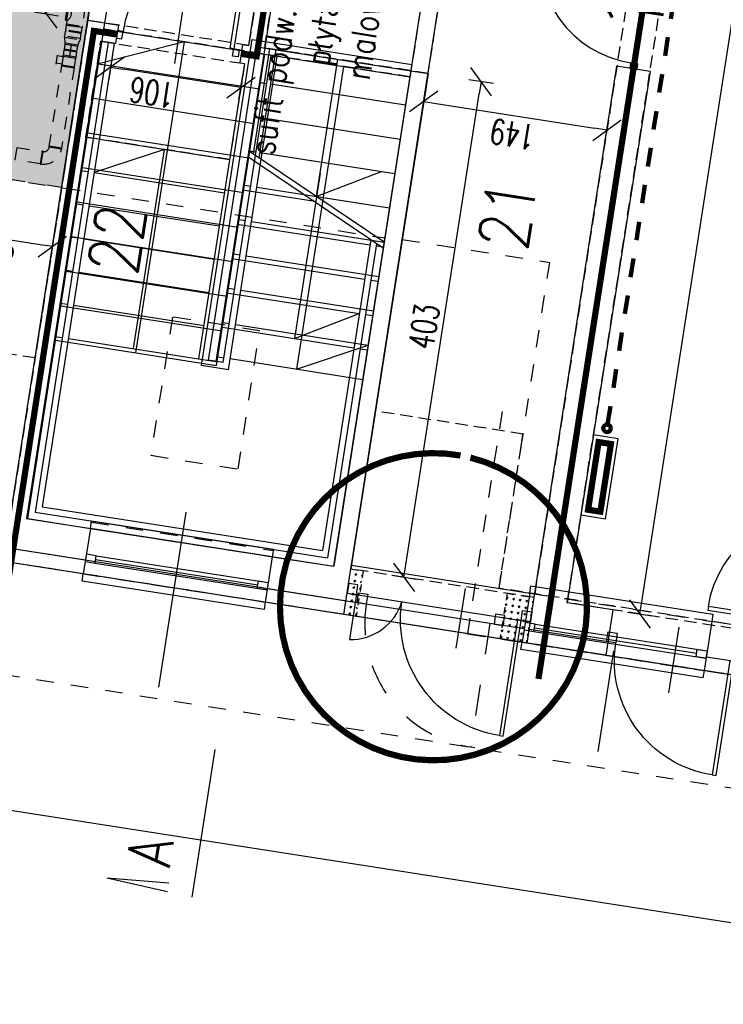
# Model space of a CAD drawing. Extents: x -38969 to 27108, y -24488 to 212598.
# Tile 121 of 256: x -8540 to -7974, y 32998 to 33789. Entities that reach past the tile are written whole.
import ezdxf
from ezdxf import colors
from ezdxf.entities.mleader import LeaderData, LeaderLine
from ezdxf.math import Vec2, Vec3

# ---------------------------------------------------------------- set-up
doc = ezdxf.new("R2010")
doc.units = 0
doc.header["$LTSCALE"] = 100
doc.header["$MEASUREMENT"] = 0
for name, pattern in [('0.5_0.5', [1, 0.5, -0.5]), ('0.7_0.7', [1.4, 0.7, -0.7]), ('ACAD_ISO03W100', [30, 12, -18]), ('CENTER', [0.55, 0.37, -0.06, 0.06, -0.06]), ('DASHDOT2', [0.5, 0.25, -0.125, 0, -0.125]), ('DASHED22', [0.15, 0.1, -0.05]), ('HIDDEN', [0.375, 0.25, -0.125])]:
    doc.linetypes.add(name, pattern=pattern)
doc.layers.get('0').update_dxf_attribs({"linetype": 'CONTINUOUS'})
doc.layers.get('DEFPOINTS').update_dxf_attribs({"linetype": 'CONTINUOUS'})
for name, color, linetype in [('F_0-DIM', 6, 'CONTINUOUS'), ('F_0-MUR', 3, 'CONTINUOUS'), ('F_0-MUR istn', 200, 'CONTINUOUS'), ('F_0-MUW', 1, 'CONTINUOUS'), ('F_0-MUW pochylnia do rozb', 1, 'CONTINUOUS'), ('F_0-NR POM', 3, 'CONTINUOUS'), ('F_0-POMOCNICZA', 2, 'CONTINUOUS'), ('F_0-POW', 123, 'DASHED22'), ('F_0-STOLARKA', 6, 'CONTINUOUS'), ('F_0-znak przekroju', 3, 'CONTINUOUS'), ('F_1-MUR istn', 200, 'CONTINUOUS'), ('F_1-MUW', 1, 'CONTINUOUS'), ('F_1-NR POM', 3, 'CONTINUOUS'), ('F_1-POMOCNICZA', 2, 'CONTINUOUS'), ('F_1-POW', 2, 'DASHED22'), ('F_1-STOLARKA', 6, 'CONTINUOUS'), ('F_1-STOLARKA TXT', 6, 'CONTINUOUS'), ('F_1-sufit podw', 252, 'CONTINUOUS'), ('F_1-sufity TXT', 123, 'CONTINUOUS'), ('F_1-TXT', 123, 'CONTINUOUS'), ('F_1-WEN_WYC1-_OSIE', 2, 'CENTER'), ('F_1-WEN_WYC1-_ZLICZAC', 6, 'CONTINUOUS'), ('F_1-znak przekroju', 3, 'CONTINUOUS'), ('t_1-TXT', 123, 'CONTINUOUS')]:
    doc.layers.add(name, color=color, linetype=linetype)
doc.layers.add('F_0-MUR wyburzany', color=7, linetype='CONTINUOUS', true_color=0x888b74)
doc.layers.add('F_0-zw', color=7, linetype='CONTINUOUS', true_color=0x2424ff)
doc.styles.add('ROMANS', font='ROMANS.shx', dxfattribs={"width": 0.8})
doc.styles.get("Standard").update_dxf_attribs({"font": 'romans.shx', "width": 0.7})
doc.dimstyles.new('DIM100', dxfattribs={"dimscale": 10, "dimtxt": 2, "dimasz": 1, "dimexe": 0, "dimexo": 0, "dimgap": 0.5, "dimtad": 1, "dimdec": 4, "dimrnd": 0.5, "dimdsep": 46, "dimtxsty": 'Standard', "dimblk1": 'TICK1', "dimblk2": 'TICK1', "dimsah": 1, "dimcen": 0, "dimse1": 1, "dimse2": 1, "dimclrd": 6, "dimclre": 6, "dimclrt": 123, "dimadec": 0, "dimazin": 0, "dimtfac": 1, "dimtdec": 4, "dimtmove": 2, "dimatfit": 3, "dimldrblk": 'TICK1', "dimfxl": 1, "dimtolj": 1, "dimarcsym": 0})

# ---------------------------------------------------------------- blocks, each defined once
blk = doc.blocks.new('TICK1')
at = {"color": 0}
for p, q in [((-1, -1), (1, 1)), ((0, -1), (0, 1)), ((0, 0), (-1, 0))]:
    blk.add_line(p, q, dxfattribs=at)
blk = doc.blocks.new('*D1820')
at = {"layer": 'DEFPOINTS', "color": 0}
for p in [(-8496.22, 33937.92), (-8333.55, 33912.57), (-8356.02, 33768.31)]:
    blk.add_point(p, dxfattribs=at)
at = {"layer": 'F_0-DIM', "color": 6, "lineweight": -2, "transparency": 16777216}
blk.add_line((-8517.15, 33803.54), (-8497.76, 33928.03), dxfattribs=at)
at = {"layer": 'F_0-DIM', "color": 6, "lineweight": -2, "transparency": 16777216, "xscale": 10, "yscale": 10, "zscale": 10}
for p, rotation in [((-8496.22, 33937.92), 81.14470898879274), ((-8518.69, 33793.66), 261.1447089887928)]:
    blk.add_blockref('TICK1', p, dxfattribs=dict(at, rotation=rotation))
at = {"layer": 'F_0-DIM', "color": 123, "transparency": 16777216, "insert": (-8522.28, 33868.09), "char_height": 20, "attachment_point": 5, "rotation": 81.14471}
blk.add_mtext('\\A1;146', dxfattribs=at)
blk = doc.blocks.new('*D1821')
at = {"layer": 'DEFPOINTS', "color": 0}
for p in [(-8464.06, 33769.96), (-8467.03, 33750.87), (-8359.32, 33753.64)]:
    blk.add_point(p, dxfattribs=at)
at = {"layer": 'F_0-DIM', "color": 6, "lineweight": -2, "transparency": 16777216}
blk.add_line((-8372.18, 33736.09), (-8457.15, 33749.33), dxfattribs=at)
at = {"layer": 'F_0-DIM', "color": 6, "lineweight": -2, "transparency": 16777216, "xscale": 10, "yscale": 10, "zscale": 10}
for p, rotation in [((-8467.03, 33750.87), 171.1447089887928), ((-8362.3, 33734.55), 351.1447089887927)]:
    blk.add_blockref('TICK1', p, dxfattribs=dict(at, rotation=rotation))
at = {"layer": 'F_0-DIM', "color": 123, "transparency": 16777216, "insert": (-8433.77, 33730.51), "char_height": 20, "attachment_point": 5, "rotation": 171.14471}
blk.add_mtext('\\A1;106', dxfattribs=at)
blk = doc.blocks.new('*D1822')
at = {"layer": 'DEFPOINTS', "color": 0}
for p in [(-8211.76, 33745.84), (-8064.54, 33722.9), (-8068.06, 33700.29)]:
    blk.add_point(p, dxfattribs=at)
at = {"layer": 'F_0-DIM', "color": 6, "lineweight": -2, "transparency": 16777216}
blk.add_line((-8205.41, 33721.68), (-8077.94, 33701.83), dxfattribs=at)
at = {"layer": 'F_0-DIM', "color": 6, "lineweight": -2, "transparency": 16777216, "xscale": 10, "yscale": 10, "zscale": 10}
for p, rotation in [((-8215.29, 33723.22), 171.1447089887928), ((-8068.06, 33700.29), 351.1447089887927)]:
    blk.add_blockref('TICK1', p, dxfattribs=dict(at, rotation=rotation))
at = {"layer": 'F_0-DIM', "color": 123, "transparency": 16777216, "insert": (-8143.98, 33696.93), "char_height": 20, "attachment_point": 5, "rotation": 171.14471}
blk.add_mtext('\\A1;149', dxfattribs=at)
blk = doc.blocks.new('DR_11100L0')
at = {"color": 7}
blk.add_line((-15, 50), (35, 50), dxfattribs=at)
blk.add_lwpolyline([(4, 0), (4, 3), (101, 3), (101, 0), (4, 0)])
blk.add_arc((4, 3), 97, 0, 90, dxfattribs=at)
blk = doc.blocks.new('DR_1190L1')
at = {"color": 7}
blk.add_line((-15, 45), (35, 45), dxfattribs=at)
blk.add_lwpolyline([(4, 0), (4, 3), (91, 3), (91, 0), (4, 0)])
blk.add_arc((4, 3), 87, 0, 90, dxfattribs=at)
blk = doc.blocks.new('*D1826')
at = {"layer": 'DEFPOINTS', "color": 0}
for p in [(-7853.52, 34661.6), (-7831.8, 34658.22), (-8063.34, 33314.85)]:
    blk.add_point(p, dxfattribs=at)
at = {"layer": 'F_0-DIM', "color": 6, "lineweight": -2, "transparency": 16777216}
blk.add_line((-8040.09, 33321.35), (-7833.34, 34648.34), dxfattribs=at)
at = {"layer": 'F_0-DIM', "color": 6, "lineweight": -2, "transparency": 16777216, "xscale": 10, "yscale": 10, "zscale": 10}
for p, rotation in [((-7831.8, 34658.22), 81.14470898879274), ((-8041.62, 33311.47), 261.1447089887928)]:
    blk.add_blockref('TICK1', p, dxfattribs=dict(at, rotation=rotation))
at = {"layer": 'F_0-DIM', "color": 123, "transparency": 16777216, "insert": (-7951.54, 33987.15), "char_height": 20, "attachment_point": 5, "rotation": 81.14471}
blk.add_mtext('\\A1;1363', dxfattribs=at)
blk = doc.blocks.new('*D1842')
at = {"layer": 'DEFPOINTS', "color": 0}
for p in [(-8211.76, 33745.84), (-8169.14, 33739.2), (-8273.8, 33347.64)]:
    blk.add_point(p, dxfattribs=at)
at = {"layer": 'F_0-DIM', "color": 6, "lineweight": -2, "transparency": 16777216}
blk.add_line((-8229.64, 33350.88), (-8170.68, 33729.32), dxfattribs=at)
at = {"layer": 'F_0-DIM', "color": 6, "lineweight": -2, "transparency": 16777216, "xscale": 10, "yscale": 10, "zscale": 10}
for p, rotation in [((-8169.14, 33739.2), 81.14470898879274), ((-8231.18, 33341), 261.1447089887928)]:
    blk.add_blockref('TICK1', p, dxfattribs=dict(at, rotation=rotation))
at = {"layer": 'F_0-DIM', "color": 123, "transparency": 16777216, "insert": (-8214.98, 33542.41), "char_height": 20, "attachment_point": 5, "rotation": 81.14471}
blk.add_mtext('\\A1;403', dxfattribs=at)
blk = doc.blocks.new('*D1854')
at = {"layer": 'DEFPOINTS', "color": 0}
for p in [(-8587.43, 33666.72), (-8506.4, 33654.1), (-8594.82, 33619.27)]:
    blk.add_point(p, dxfattribs=at)
at = {"layer": 'F_1-sufity TXT', "color": 6, "lineweight": -2, "transparency": 16777216}
blk.add_line((-8523.67, 33608.18), (-8584.94, 33617.73), dxfattribs=at)
at = {"layer": 'F_1-sufity TXT', "color": 6, "lineweight": -2, "transparency": 16777216, "xscale": 10, "yscale": 10, "zscale": 10}
for p, rotation in [((-8594.82, 33619.27), 171.1447089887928), ((-8513.79, 33606.64), 351.1447089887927)]:
    blk.add_blockref('TICK1', p, dxfattribs=dict(at, rotation=rotation))
at = {"layer": 'F_1-sufity TXT', "color": 123, "transparency": 16777216, "insert": (-8556.62, 33598.14), "char_height": 20, "attachment_point": 5, "rotation": 171.14471}
blk.add_mtext('\\A1;82', dxfattribs=at)

msp = doc.modelspace()

# ---------------------------------------------------------------- hatches: boundary and pattern name
at = {"layer": 'F_0-MUR wyburzany', "linetype": '0.7_0.7', "ltscale": 0.15}
h = msp.add_hatch(dxfattribs=at)
h.set_pattern_fill('CROSS', color=256, scale=15, angle=45, style=0)
h.set_pattern_definition([(126.14471, (-6108.894, 31878.6242), (-5.240087, 0.816387), [1.875, -5.625]), (216.14471, (-6108.69, 31879.9343), (-0.816387, -5.240087), [1.875, -5.625])])
h.paths.add_polyline_path([(-8279.49675, 33311.08124), (-8273.80099, 33347.64021), (-8263.92019, 33346.10081), (-8269.61595, 33309.54184)])
h = msp.add_hatch(dxfattribs=at)
h.set_pattern_fill('CROSS', color=256, scale=15, angle=45, style=0)
h.set_pattern_definition([(126.14471, (-5971.551, 31857.2267), (-5.240087, 0.816387), [1.875, -5.625]), (216.14471, (-5971.347, 31858.5367), (-0.816387, -5.240087), [1.875, -5.625])])
h.paths.add_polyline_path([(-8154.01056, 33291.53093), (-8148.3148, 33328.0899), (-8126.57703, 33324.70324), (-8132.27279, 33288.14427)])
at = {"layer": 'F_1-sufit podw', "true_color": 0x0919f6}
h = msp.add_hatch(dxfattribs=at)
h.set_pattern_fill('DOTS', color=5, scale=100, angle=81, style=0)
h.set_pattern_definition([(162.14471, (-7298.9845, 21519.5906), (-4.8908185, -4.9907935), [0, -6.25])])
h.paths.add_polyline_path([(-7609.78668, 34374.66406), (-7626.89901, 34264.82639), (-7224.22193, 34202.2048), (-7207.12696, 34311.9311), (-7266.41177, 34321.16747)])
h.paths.add_polyline_path([(-7722.95995, 33648.24666), (-7740.48125, 33535.7839), (-7563.61488, 33508.22874), (-7546.09357, 33620.69151)])
h.paths.add_polyline_path([(-7481.0379, 35200.85521), (-7498.18061, 35091.02227), (-7154.8057, 35037.52567), (-7095.52088, 35028.28931), (-7078.42591, 35138.01561)])
h.paths.add_polyline_path([(-7382.69303, 35832.11539), (-7411.38885, 35644.3044), (-7288.96763, 35625.23161), (-7259.72602, 35812.92273)])
h.paths.add_polyline_path([(-8697.17708, 35956.91629), (-8709.96397, 35874.84197), (-7515.12981, 35688.69103), (-7643.96718, 34861.73149), (-7550.34465, 34847.14543), (-7408.72038, 35756.1793)])
h.paths.add_polyline_path([(-7647.04597, 34841.96989), (-7756.53508, 34139.19971), (-8290.34353, 34222.36517), (-8331.25323, 33959.78091), (-8298.64658, 33954.70091), (-8302.34112, 33930.98698), (-8199.58077, 33914.97729), (-8168.94683, 34111.60526), (-7676.88285, 34034.94343), (-7553.42343, 34827.38383)])
h.paths.add_polyline_path([(-8739.52717, 33840.20506), (-8747.41839, 33789.55424), (-8572.53851, 33762.30858), (-8587.43033, 33666.72351), (-8506.39741, 33654.09886), (-8483.61438, 33800.33475)])
h.paths.add_polyline_path([(-8828.09011, 33828.40533), (-8832.08783, 33802.74544), (-8759.27535, 33791.40152), (-8755.27763, 33817.06141)])
h.paths.add_polyline_path([(-8867.48819, 33993.73331), (-8870.93588, 33971.60386), (-8734.51182, 33950.34947), (-8731.06413, 33972.47893)])
h.paths.add_polyline_path([(-8665.61465, 34126.23642), (-8685.78072, 33996.7979), (-8713.44697, 34001.1082), (-8718.21909, 33970.47771), (-8719.20717, 33970.63165), (-8737.6799, 33852.06202), (-8684.32356, 33843.74929), (-8664.00356, 33974.17589), (-8461.4471, 33942.61831), (-8457.59862, 33967.32032), (-8566.28745, 33984.25365), (-8547.04502, 34107.76369)])
h.paths.add_polyline_path([(-8683.68879, 34229.24659), (-8697.08152, 34143.28361), (-8675.62435, 34139.94065), (-8662.23162, 34225.90364)])
h.paths.add_polyline_path([(-8650.37465, 34224.05637), (-8663.76738, 34138.09338), (-8533.34078, 34117.77338), (-8524.57912, 34174.01127), (-8334.04251, 34144.32635), (-8357.76861, 33992.0373), (-8473.40129, 34010.05246), (-8477.67929, 33982.59358), (-8345.08635, 33961.93606), (-8312.45119, 34171.40909)])

# ---------------------------------------------------------------- linework, layer by layer
at = {"layer": 'F_0-MUR', "color": 10, "linetype": 'HIDDEN', "const_width": 5}
for points in [[(-8123.09765, 33259.26651), (-8025.10207, 33888.26393), (-8322.37817, 33934.57849), (-8349.64129, 33759.58659), (-8362.13943, 33761.53375)], [(-8461.93554, 33777.08163), (-8480.4763, 33779.97022), (-8551.35631, 33325.01758)]]:
    msp.add_lwpolyline(points, dxfattribs=at)
at = {"layer": 'F_0-MUR', "color": 10, "linetype": '0.5_0.5', "const_width": 5}
msp.add_lwpolyline([(-8073.32247, 33393.69001), (-8064.8558, 33448.03443), (-8074.7366, 33449.57382), (-8083.20327, 33395.22941)], close=True, dxfattribs=at)
at = {"layer": 'F_0-MUR', "color": 5, "linetype": 'HIDDEN', "true_color": 0x0919f6, "const_width": 5}
msp.add_lwpolyline([(-8185.77639, 33438.78229, 60.528399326), (-8177.8025, 33437.08368)], format="xyb", dxfattribs=at)
at = {"layer": 'F_0-MUR'}
for points in [[(-8279.49675, 33311.08124), (-8273.80099, 33347.64021)], [(-8132.27279, 33288.14427), (-8126.57703, 33324.70324)]]:
    msp.add_lwpolyline(points, dxfattribs=at)
at = {"layer": 'F_0-MUR istn'}
for p, q in [((-8356.02313, 33768.31172), (-8333.54798, 33912.57144)), ((-8320.08718, 33914.52255), (-8343.17809, 33766.31051)), ((-8547.49923, 33390.28143), (-8485.46165, 33788.47778)), ((-8485.46165, 33788.47778), (-8460.75964, 33784.6293)), ((-8460.75964, 33784.6293), (-8463.06873, 33769.80809)), ((-8474.9257, 33771.65537), (-8534.65419, 33388.28021)), ((-8463.06873, 33769.80809), (-8474.9257, 33771.65537)), ((-8343.17809, 33766.31051), (-8382.43264, 33514.35003)), ((-8360.96353, 33769.08142), (-8363.27262, 33754.26021)), ((-8360.96353, 33769.08142), (-8356.02313, 33768.31172)), ((-8359.3203, 33753.64445), (-8396.26576, 33516.50519)), ((-8363.27262, 33754.26021), (-8359.3203, 33753.64445)), ((-8126.57703, 33324.70324), (-8060.0752, 33751.55392)), ((-8033.39704, 33747.39756), (-8060.0752, 33751.55392)), ((-8225.59653, 33747.99172), (-8287.63412, 33349.79536)), ((-8211.76341, 33745.83657), (-8273.80099, 33347.64021)), ((-8225.59653, 33747.99172), (-8211.76341, 33745.83657)), ((-8033.39704, 33747.39756), (-8099.89886, 33320.54687)), ((-8396.26576, 33516.50519), (-8382.43264, 33514.35003)), ((-8534.65419, 33388.28021), (-8287.63412, 33349.79536)), ((-8279.49675, 33311.08124), (-8566.04004, 33355.72367)), ((-8063.33989, 33314.85111), (-8099.89886, 33320.54687)), ((-8063.33989, 33314.85111), (-8069.03565, 33278.29214)), ((-8069.03565, 33278.29214), (-8132.27279, 33288.14427))]:
    msp.add_line(p, q, dxfattribs=at)
msp.add_lwpolyline([(-8247.06253, 33610.20941), (-8356.05769, 33683.64112)], dxfattribs=at)
for p in [(-8288.68051, 33729.59465), (-8292.97371, 33702.03819), (-8297.26691, 33674.48173), (-8301.56011, 33646.92527), (-8302.15876, 33643.08273), (-8306.45196, 33615.52627), (-8310.74516, 33587.96981), (-8315.03836, 33560.41335)]:
    msp.add_point(p, dxfattribs=at)
at = {"layer": 'F_0-MUR wyburzany', "linetype": '0.7_0.7', "ltscale": 0.08}
for p, q in [((-8273.80099, 33347.64021), (-8263.92019, 33346.10081)), ((-8263.92019, 33346.10081), (-8269.61595, 33309.54184)), ((-8148.3148, 33328.0899), (-8154.01056, 33291.53093)), ((-8148.3148, 33328.0899), (-8126.57703, 33324.70324)), ((-8267.92262, 33320.41073), (-8277.80342, 33321.95012)), ((-8269.61595, 33309.54184), (-8278.52355, 33310.92962)), ((-8132.27279, 33288.14427), (-8154.01056, 33291.53093))]:
    msp.add_line(p, q, dxfattribs=at)
at = {"layer": 'F_0-MUW', "linetype": 'Continuous'}
for p, q in [((-8468.99722, 33770.73173), (-8527.80207, 33393.28506)), ((-8464.05681, 33769.96203), (-8522.09197, 33397.45576)), ((-8339.22577, 33765.69475), (-8352.39398, 33681.17283)), ((-8343.17809, 33766.31051), (-8225.59653, 33747.99172)), ((-8334.28537, 33764.92505), (-8347.81435, 33678.08746)), ((-8347.47129, 33738.75405), (-8343.51897, 33738.13829)), ((-8338.57856, 33737.36859), (-8229.88973, 33720.43526)), ((-8351.76449, 33711.19758), (-8347.81217, 33710.58183)), ((-8342.87176, 33709.81213), (-8234.18293, 33692.87879)), ((-8486.93297, 33694.5851), (-8481.00449, 33693.66147)), ((-8476.06409, 33692.89177), (-8371.32758, 33676.57419)), ((-8356.05769, 33683.64112), (-8352.10536, 33683.02537)), ((-8347.16496, 33682.25567), (-8238.47613, 33665.32233)), ((-8491.08934, 33667.90694), (-8485.16085, 33666.9833)), ((-8480.22045, 33666.2136), (-8375.48394, 33649.89602)), ((-8360.94954, 33652.24213), (-8304.50102, 33643.44765)), ((-8301.56011, 33646.92527), (-8242.76933, 33637.76587)), ((-8495.2457, 33641.22877), (-8489.31722, 33640.30513)), ((-8484.37682, 33639.53543), (-8379.64031, 33623.21786)), ((-8365.24274, 33624.68567), (-8258.53007, 33608.06021)), ((-8499.40206, 33614.5506), (-8493.47358, 33613.62696)), ((-8488.53318, 33612.85727), (-8383.79667, 33596.53969)), ((-8257.90741, 33612.05681), (-8296.80967, 33362.35758)), ((-8253.32778, 33608.97145), (-8292.63896, 33356.64748)), ((-8253.58967, 33607.29051), (-8247.66118, 33606.36688)), ((-8369.53594, 33597.1292), (-8262.82327, 33580.50375)), ((-8503.55843, 33587.87243), (-8497.62995, 33586.9488)), ((-8492.68955, 33586.1791), (-8387.95303, 33569.86152)), ((-8257.88286, 33579.73405), (-8251.95438, 33578.81041)), ((-8373.82914, 33569.57274), (-8267.11646, 33552.94729)), ((-8507.71479, 33561.19427), (-8501.78631, 33560.27063)), ((-8496.84591, 33559.50093), (-8392.1094, 33543.18335)), ((-8262.17606, 33552.17759), (-8256.24758, 33551.25395)), ((-8377.13426, 33541.86234), (-8271.40966, 33525.39083)), ((-8511.87116, 33534.5161), (-8505.94268, 33533.59246)), ((-8501.00227, 33532.82276), (-8396.26576, 33516.50519)), ((-8266.46926, 33524.62113), (-8260.54078, 33523.69749)), ((-8527.80207, 33393.28506), (-8292.63896, 33356.64748)), ((-8522.09197, 33397.45576), (-8296.80967, 33362.35758)), ((-7797.00915, 33036.53486), (-9634.95327, 33322.88006))]:
    msp.add_line(p, q, dxfattribs=at)
at = {"layer": 'F_0-MUW'}
for p, q in [((-8278.83654, 33322.11108), (-8564.3467, 33366.59255)), ((-8067.34232, 33289.16103), (-8130.57946, 33299.01315))]:
    msp.add_line(p, q, dxfattribs=at)
at = {"layer": 'F_0-MUW', "linetype": 'Continuous'}
for points in [[(-8284.56582, 33757.17892), (-8301.75165, 33646.86941), (-8249.34501, 33667.01567)], [(-8448.63402, 33524.66397), (-8423.69583, 33684.73298), (-8480.22045, 33666.2136)], [(-8247.83223, 33605.26901), (-8356.82738, 33678.70072)], [(-8298.63526, 33665.69879), (-8319.33156, 33532.85689), (-8267.11646, 33552.94729)]]:
    msp.add_lwpolyline(points, dxfattribs=at)
at = {"layer": 'F_0-MUW'}
msp.add_lwpolyline([(-8069.15176, 33387.97991), (-8059.1457, 33452.20513), (-8078.90731, 33455.28392), (-8088.91337, 33391.0587)], close=True, dxfattribs=at)
at = {"layer": 'F_0-MUW pochylnia do rozb', "color": 253, "linetype": '0.5_0.5', "ltscale": 0.5, "true_color": 0x9b9897}
for p, q in [((-8162.16509, 33303.93408), (-8177.64113, 33204.59907)), ((-8158.73974, 33303.40042), (-8162.16509, 33303.93408)), ((-8177.64113, 33204.59907), (-8174.21579, 33204.06542))]:
    msp.add_line(p, q, dxfattribs=at)
for points in [[(-8267.67918, 33328.46931), (-8260.26858, 33327.31476), (-8261.50009, 33319.41012), (-8268.9107, 33320.56467)], [(-8150.09763, 33310.15052), (-8157.50823, 33311.30506), (-8158.73974, 33303.40042), (-8151.32914, 33302.24588)]]:
    msp.add_lwpolyline(points, close=True, dxfattribs=at)
msp.add_arc((-8162.16509, 33303.93408), 100.53333, 171.14470899, 261.14470899, dxfattribs=at)
at = {"layer": 'F_0-POMOCNICZA', "linetype": '0.7_0.7', "ltscale": 0.2}
msp.add_line((-6935.72898, 33010.64126), (-9232.02757, 33368.39646), dxfattribs=at)
at = {"layer": 'F_0-POW'}
msp.add_lwpolyline([(-9129.2458, 33443.46914), (-8952.36941, 34578.77339), (-7965.2772, 34424.98791), (-7853.36325, 35143.32228), (-8841.44354, 35297.2617), (-8665.33685, 36427.62555), (-6545.90463, 36097.4255), (-7005.1059, 33149.982), (-7010.80166, 33113.42303)], close=True, dxfattribs=at)
at = {"layer": 'F_0-POW', "color": 1}
for points in [[(-8099.89886, 33320.54687), (-7890.07944, 34667.30031), (-7697.40378, 34637.28212), (-7907.22321, 33290.52869)], [(-8681.87815, 33411.21719), (-8597.36541, 33953.67327), (-8333.54798, 33912.57144), (-8356.02313, 33768.31172), (-8485.46165, 33788.47778), (-8547.49923, 33390.28143)], [(-8343.17809, 33766.31051), (-8320.08718, 33914.52255), (-8041.44853, 33871.11164), (-8126.57703, 33324.70324), (-8273.80099, 33347.64021), (-8211.76341, 33745.83657)], [(-8486.93297, 33694.5851), (-8474.9257, 33771.65537), (-8359.3203, 33753.64445), (-8371.32758, 33676.57419)]]:
    msp.add_lwpolyline(points, close=True, dxfattribs=at)
at = {"layer": 'F_0-STOLARKA'}
msp.add_line((-8274.86759, 33327.80197), (-8131.59595, 33305.48075), dxfattribs=at)
for points in [[(-8462.37601, 33774.25445), (-8457.92964, 33773.56173), (-8457.00601, 33779.49021), (-8461.45237, 33780.18294)], [(-8364.55606, 33759.01445), (-8369.00242, 33759.70718), (-8368.07878, 33765.63566), (-8363.63242, 33764.94293)], [(-8043.77188, 33749.01392), (-8043.07915, 33753.46028), (-8049.00763, 33754.38392), (-8049.70036, 33749.93756)], [(-8276.84376, 33328.10985), (-8269.43315, 33326.9553), (-8268.20164, 33334.85994), (-8275.61224, 33336.01449)], [(-8129.61979, 33305.17287), (-8137.03039, 33306.32742), (-8135.79888, 33314.23206), (-8128.38828, 33313.07752)], [(-8067.09888, 33297.21961), (-8059.68828, 33296.06506), (-8060.9198, 33288.16042), (-8068.3304, 33289.31497)]]:
    msp.add_lwpolyline(points, close=True, dxfattribs=at)
msp.add_lwpolyline([(-8269.35618, 33327.44934), (-8275.05194, 33290.89037)], dxfattribs=at)
msp.add_arc((-8274.36151, 33334.39913), 43.51424, 269.09086266, 342.42548537, dxfattribs=at)
at = {"layer": 'F_0-znak przekroju', "color": 3, "linetype": 'DASHDOT2', "ltscale": 2}
for q in [(-8401.65237, 33083.83207), (-8400.11297, 33093.71287), (-8401.65237, 33083.83207), (-8400.11297, 33093.71287)]:
    msp.add_line((-8470.04829, 33099.54823), q, dxfattribs=at)
at = {"layer": 'F_0-znak przekroju', "color": 3, "linetype": 'DASHDOT2', "ltscale": 70}
msp.add_lwpolyline([(-8383.14222, 33202.64185), (-8383.14222, 33202.64185), (-8383.14222, 33202.64185), (-8401.65237, 33083.83207)], dxfattribs=at)
at = {"layer": 'F_0-zw', "color": 172, "linetype": '0.5_0.5', "lineweight": 100, "ltscale": 0.3, "true_color": 0x0606e5}
msp.add_lwpolyline([(-8067.48917, 33463.61214), (-7926.36123, 34369.46026)], dxfattribs=at)
at = {"layer": 'F_0-zw', "color": 172, "lineweight": 100, "true_color": 0x0606e5}
msp.add_circle((-8067.95098, 33460.64789), 3, dxfattribs=at)
at = {"layer": 'F_1-MUR istn'}
for p, q in [((-8273.33918, 33350.60445), (-8157.26886, 34095.61699)), ((-8287.63412, 33349.79536), (-8201.73592, 33901.14416)), ((-8546.72954, 33395.22183), (-8478.2265, 33834.91756)), ((-8533.66611, 33388.12628), (-8464.39337, 33832.76241)), ((-8273.33918, 33350.60445), (-8237.56228, 33580.24311)), ((-8488.96977, 33343.71639), (-9129.2458, 33443.46914)), ((-8533.66611, 33388.12628), (-8483.27402, 33380.27537)), ((-8483.27402, 33380.27537), (-8488.96977, 33343.71639)), ((-8337.03813, 33357.49233), (-8342.73389, 33320.93336)), ((-8337.03813, 33357.49233), (-8287.63412, 33349.79536)), ((-8273.33918, 33350.60445), (-8130.06753, 33328.28323)), ((-8130.06753, 33328.28323), (-8136.22511, 33288.76002)), ((-8130.06753, 33328.28323), (-8136.22511, 33288.76002)), ((-8136.22511, 33288.76002), (-8342.73389, 33320.93336)), ((-7983.83165, 33305.5002), (-7989.98923, 33265.97699)), ((-7795.10832, 33276.09777), (-7983.83165, 33305.5002)), ((-7010.80166, 33113.42303), (-7989.98923, 33265.97699))]:
    msp.add_line(p, q, dxfattribs=at)
at = {"layer": 'F_1-MUW', "linetype": 'Continuous'}
for p, q in [((-8472.39822, 33781.38223), (-8226.36623, 33743.05132)), ((-8446.62564, 33521.31489), (-8407.67896, 33771.2992)), ((-8394.07122, 33511.10297), (-8353.27727, 33772.94424)), ((-8388.36112, 33515.27367), (-8349.10657, 33767.23414)), ((-8353.27727, 33772.94424), (-8224.82684, 33752.93212)), ((-8349.10657, 33767.23414), (-8225.59653, 33747.99172)), ((-8381.90638, 33511.23185), (-8342.9597, 33761.21617)), ((-8376.50416, 33513.4264), (-8338.0193, 33760.44647)), ((-8372.33345, 33507.7163), (-8333.0789, 33759.67677)), ((-8476.72563, 33753.6062), (-8347.28711, 33733.44013)), ((-8346.48321, 33738.60011), (-8341.54281, 33737.83041)), ((-8336.6024, 33737.06071), (-8229.88973, 33720.43526)), ((-8481.05304, 33725.83016), (-8351.61452, 33705.6641)), ((-8350.77641, 33711.04365), (-8345.836, 33710.27395)), ((-8340.8956, 33709.50425), (-8234.18293, 33692.87879)), ((-8485.38045, 33698.05413), (-8355.94193, 33677.88806)), ((-8355.06961, 33683.48718), (-8350.1292, 33682.71749)), ((-8345.1888, 33681.94779), (-8238.47613, 33665.32233)), ((-8489.70785, 33670.27809), (-8360.26934, 33650.11203)), ((-8359.3628, 33655.93072), (-8354.4224, 33655.16103)), ((-8349.482, 33654.39133), (-8242.76933, 33637.76587)), ((-8494.03526, 33642.50206), (-8364.59674, 33622.33599)), ((-8363.656, 33628.37426), (-8358.7156, 33627.60456)), ((-8353.7752, 33626.83487), (-8247.06253, 33610.20941)), ((-8498.36267, 33614.72602), (-8368.92415, 33594.55996)), ((-8367.9492, 33600.8178), (-8363.0088, 33600.0481)), ((-8358.0684, 33599.27841), (-8251.35573, 33582.65295)), ((-8502.69008, 33586.94999), (-8373.25156, 33566.78392)), ((-8372.2424, 33573.26134), (-8367.302, 33572.49164)), ((-8362.3616, 33571.72194), (-8255.64893, 33555.09649)), ((-8507.01749, 33559.17395), (-8377.57897, 33539.00789)), ((-8376.5356, 33545.70488), (-8371.5952, 33544.93518)), ((-8366.6548, 33544.16548), (-8259.94213, 33527.54003)), ((-8511.34489, 33531.39792), (-8381.90638, 33511.23185)), ((-8376.50416, 33513.4264), (-8388.36112, 33515.27367)), ((-8380.8288, 33518.14842), (-8375.8884, 33517.37872)), ((-8370.948, 33516.60902), (-8264.23533, 33499.98356)), ((-8372.33345, 33507.7163), (-8394.07122, 33511.10297)), ((-8487.27644, 33354.58528), (-9116.68358, 33452.64469)), ((-8337.03813, 33357.49233), (-8483.27402, 33380.27537)), ((-8134.53178, 33299.62891), (-8341.04056, 33331.80224)), ((-7019.97721, 33125.98525), (-7988.29589, 33276.84587))]:
    msp.add_line(p, q, dxfattribs=at)
for points in [[(-8407.67896, 33771.2992), (-8476.72563, 33753.6062)], [(-8279.72257, 33751.36404), (-8317.59166, 33508.29629), (-8259.94213, 33527.54003)]]:
    msp.add_lwpolyline(points, dxfattribs=at)
at = {"layer": 'F_1-POMOCNICZA', "linetype": '0.7_0.7', "ltscale": 0.2}
for p, q in [((-8782.07181, 33697.04796), (-8246.53229, 33613.6128)), ((-8232.54523, 33612.44573), (-8113.9756, 33593.973)), ((-8154.76954, 33332.13172), (-8113.9756, 33593.973))]:
    msp.add_line(p, q, dxfattribs=at)
for points in [[(-8740.40952, 36530.40732), (-6443.12285, 36172.49818), (-6916.17868, 33136.12745), (-6935.72898, 33010.64126), (-9232.02757, 33368.39646), (-9027.44209, 34681.55516), (-8040.34988, 34527.76968), (-7956.14502, 35068.2496), (-8433.3878, 35142.60234)], [(-8152.37403, 33474.18082), (-8180.19468, 33295.61033), (-7946.01966, 33259.12669), (-7918.199, 33437.69718)], [(-8483.27402, 33380.27537), (-8337.03813, 33357.49233)], [(-8482.50432, 33385.21577), (-8336.26844, 33362.43273)], [(-8488.96977, 33343.71639), (-8342.73389, 33320.93336)], [(-8130.06753, 33328.28323), (-7983.83165, 33305.5002)], [(-8136.22511, 33288.76002), (-7989.98923, 33265.97699)]]:
    msp.add_lwpolyline(points, dxfattribs=at)
at = {"layer": 'F_1-POMOCNICZA'}
msp.add_lwpolyline([(-8742.15261, 35934.57348), (-8665.33685, 36427.62555), (-6545.90463, 36097.4255), (-7005.1059, 33149.982), (-7010.80166, 33113.42303), (-9129.2458, 33443.46914), (-8952.36941, 34578.77339), (-7965.2772, 34424.98791), (-7853.36325, 35143.32228), (-8841.44354, 35297.2617), (-8764.93565, 35788.3376)], dxfattribs=at)
at = {"layer": 'F_1-POMOCNICZA', "linetype": '0.7_0.7', "ltscale": 0.2}
msp.add_lwpolyline([(-8347.2049, 33539.08598), (-8417.3586, 33550.01568), (-8434.66287, 33438.94595), (-8364.50917, 33428.01625)], close=True, dxfattribs=at)
at = {"layer": 'F_1-POW'}
msp.add_lwpolyline([(-9129.2458, 33443.46914), (-8952.36941, 34578.77339), (-7965.2772, 34424.98791), (-7853.36325, 35143.32228), (-8841.44354, 35297.2617), (-8665.33685, 36427.62555), (-6545.90463, 36097.4255), (-7005.1059, 33149.982), (-7010.80166, 33113.42303)], close=True, dxfattribs=at)
at = {"layer": 'F_1-POW', "color": 1}
for points in [[(-8254.03652, 33474.50107), (-8157.26886, 34095.61699), (-7679.038, 34021.11031), (-7775.80566, 33399.99439), (-7938.83891, 33425.39439), (-7958.14156, 33301.49778), (-8154.76954, 33332.13172), (-8135.46689, 33456.02834)], [(-8472.39822, 33781.38223), (-8447.76792, 33939.47508), (-8201.73592, 33901.14416), (-8226.36623, 33743.05132)], [(-8783.64756, 33557.01259), (-8739.52717, 33840.20506), (-8483.61438, 33800.33475), (-8527.73476, 33517.14229)]]:
    msp.add_lwpolyline(points, close=True, dxfattribs=at)
at = {"layer": 'F_1-STOLARKA'}
for p, q in [((-8479.06392, 33355.32992), (-8348.63732, 33335.00992)), ((-8478.6021, 33358.29416), (-8340.27086, 33336.74265)), ((-8479.52574, 33352.36568), (-8341.1945, 33330.81416)), ((-8126.31926, 33300.37355), (-7995.89266, 33280.05355)), ((-8125.85744, 33303.33779), (-7987.5262, 33281.78627)), ((-8126.78107, 33297.40931), (-7988.44983, 33275.85779))]:
    msp.add_line(p, q, dxfattribs=at)
for points in [[(-8483.27402, 33380.27537), (-8482.35038, 33386.20385), (-8336.1145, 33363.42081), (-8337.03813, 33357.49233)], [(-8342.73389, 33320.93336), (-8343.65753, 33315.00488), (-8489.89341, 33337.78791), (-8488.96977, 33343.71639)], [(-8130.06753, 33328.28323), (-8129.1439, 33334.21172), (-7982.90801, 33311.42868), (-7983.83165, 33305.5002)], [(-7989.98923, 33265.97699), (-7990.91286, 33260.04851), (-8137.14875, 33282.83154), (-8136.22511, 33288.76002)]]:
    msp.add_lwpolyline(points, dxfattribs=at)
for points in [[(-8486.50674, 33359.52568), (-8487.43038, 33353.5972), (-8479.52574, 33352.36568), (-8478.6021, 33358.29416)], [(-8340.27086, 33336.74265), (-8341.1945, 33330.81416), (-8349.09914, 33332.04568), (-8348.1755, 33337.97416)], [(-8133.76208, 33304.56931), (-8134.68572, 33298.64083), (-8126.78107, 33297.40931), (-8125.85744, 33303.33779)], [(-7987.5262, 33281.78627), (-7988.44983, 33275.85779), (-7996.35448, 33277.08931), (-7995.43084, 33283.01779)]]:
    msp.add_lwpolyline(points, close=True, dxfattribs=at)
at = {"layer": 'F_1-STOLARKA TXT', "ltscale": 0.6}
for p, q in [((-8428.2623, 33252.66669), (-8406.33981, 33393.37905)), ((-8428.2623, 33252.66669), (-8415.69423, 33333.33647)), ((-8074.99205, 33201.08384), (-8062.42398, 33281.75362))]:
    msp.add_line(p, q, dxfattribs=at)
at = {"layer": 'F_1-sufit podw', "color": 3, "linetype": 'ACAD_ISO03W100', "ltscale": 0.01}
msp.add_lwpolyline([(-8506.39741, 33654.09886), (-8587.43033, 33666.72351), (-8572.53851, 33762.30858), (-8747.41839, 33789.55424), (-8739.52717, 33840.20506), (-8483.61438, 33800.33475)], close=True, dxfattribs=at)
at = {"layer": 'F_1-WEN_WYC1-_OSIE'}
msp.add_line((-8498.62639, 33768.46582), (-8500.01185, 33759.5731), dxfattribs=at)
at = {"layer": 'F_1-WEN_WYC1-_ZLICZAC', "linetype": '0.5_0.5', "ltscale": 0.2}
for p, q in [((-8487.38244, 33800.03624), (-8489.94553, 33783.5847)), ((-8503.4321, 33770.10009), (-8503.95138, 33774.88708)), ((-8490.83453, 33777.87854), (-8503.18553, 33779.80278)), ((-8490.71138, 33778.66901), (-8503.06238, 33780.59325)), ((-8491.60038, 33772.96284), (-8493.5513, 33768.56069)), ((-8494.31714, 33763.64499), (-8504.19795, 33765.18439)), ((-8509.99271, 33760.47024), (-8511.10108, 33753.35606)), ((-8505.14467, 33759.10769), (-8510.08508, 33759.87739)), ((-8505.06001, 33759.65114), (-8506.15298, 33752.63577)), ((-8494.4403, 33762.85453), (-8504.3211, 33764.39392)), ((-8495.1792, 33758.11174), (-8496.27217, 33751.09637)), ((-8506.06831, 33753.17921), (-8511.00871, 33753.94891))]:
    msp.add_line(p, q, dxfattribs=at)
for points in [[(-8503.31621, 33789.03292), (-8501.77681, 33798.91372, -1), (-8500.91224, 33798.77903), (-8502.45164, 33788.89822, -1)], [(-8490.08022, 33782.72013), (-8490.71138, 33778.66901, 1), (-8490.83453, 33777.87854), (-8491.46568, 33773.82741), (-8503.81668, 33775.75165), (-8503.18553, 33779.80278, 1), (-8503.06238, 33780.59325), (-8502.43123, 33784.64438)], [(-8490.08022, 33782.72013), (-8502.43123, 33784.64438, -1), (-8502.29653, 33785.50895), (-8489.94553, 33783.5847, -1)], [(-8491.46568, 33773.82741), (-8503.81668, 33775.75165, 1), (-8503.95138, 33774.88708), (-8491.60038, 33772.96284, 1)], [(-8493.68599, 33767.69612), (-8494.31714, 33763.64499, 1), (-8494.4403, 33762.85453), (-8495.07145, 33758.8034), (-8504.95225, 33760.34279), (-8504.3211, 33764.39392, 1), (-8504.19795, 33765.18439), (-8503.56679, 33769.23552)], [(-8503.56679, 33769.23552), (-8493.68599, 33767.69612, 1), (-8493.5513, 33768.56069), (-8503.4321, 33770.10009, 1)], [(-8495.07145, 33758.8034), (-8504.95225, 33760.34279, 1), (-8505.06001, 33759.65114), (-8495.1792, 33758.11174, 1)], [(-8496.37993, 33750.40472), (-8506.26073, 33751.94411, -1), (-8506.15298, 33752.63577), (-8496.27217, 33751.09637, -1)], [(-8516.34179, 33687.23753), (-8506.46099, 33685.69813, -1), (-8506.56875, 33685.00648), (-8516.44955, 33686.54587, -1)], [(-8522.05189, 33683.06682), (-8523.59128, 33673.18602, 1), (-8522.89963, 33673.07826), (-8521.36023, 33682.95907, 1)]]:
    msp.add_lwpolyline(points, format="xyb", close=True, dxfattribs=at)
for points in [[(-8500.18756, 33799.04565, -0.465116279), (-8501.84241, 33788.42378)], [(-8502.29653, 33785.50895), (-8501.84241, 33788.42378, 0.414213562), (-8502.15521, 33788.85204), (-8502.45164, 33788.89822)]]:
    msp.add_lwpolyline(points, format="xyb", dxfattribs=at)
for points in [[(-8506.46099, 33685.69813), (-8516.34179, 33687.23753), (-8506.26073, 33751.94411), (-8496.37993, 33750.40472)], [(-8522.05189, 33683.06682), (-8523.59128, 33673.18602), (-8543.77583, 33676.3307), (-8542.23643, 33686.2115)]]:
    msp.add_lwpolyline(points, close=True, dxfattribs=at)
for radius in [4.3, 14.3]:
    msp.add_arc((-8520.69829, 33687.20781), radius, 261.14470899, 351.14470899, dxfattribs=at)
for p in [(-8496.25573, 33783.68226), (-8496.25573, 33783.68226), (-8497.64118, 33774.78953), (-8497.64118, 33774.78953), (-8498.62639, 33768.46582), (-8498.62639, 33768.46582), (-8500.01185, 33759.5731), (-8500.01185, 33759.5731), (-8501.32033, 33751.17441), (-8501.32033, 33751.17441), (-8511.40139, 33686.46783), (-8511.40139, 33686.46783), (-8522.82159, 33678.12642), (-8522.82159, 33678.12642)]:
    msp.add_point(p, dxfattribs=at)
at = {"layer": 'F_1-znak przekroju', "color": 3, "linetype": 'DASHDOT2', "ltscale": 2}
for q in [(-8400.11297, 33093.71287), (-8401.65237, 33083.83207), (-8400.11297, 33093.71287), (-8401.65237, 33083.83207)]:
    msp.add_line((-8470.04829, 33099.54823), q, dxfattribs=at)
at = {"layer": 'F_1-znak przekroju', "color": 3, "linetype": 'DASHDOT2', "ltscale": 70}
msp.add_lwpolyline([(-8383.14222, 33202.64185), (-8383.14222, 33202.64185), (-8383.14222, 33202.64185), (-8401.65237, 33083.83207)], dxfattribs=at)

# ---------------------------------------------------------------- block references
at = {"layer": 'F_0-STOLARKA'}
for p, rotation in [((-8368.69454, 33761.68334), 81.14470898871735), ((-8031.20076, 33842.69539), 171.1447089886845)]:
    msp.add_blockref('DR_1190L1', p, dxfattribs=dict(at, rotation=rotation))
at = {"layer": 'F_0-STOLARKA', "xscale": -1, "rotation": 351.1447089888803}
msp.add_blockref('DR_1190L1', (-7897.05422, 33300.58312), dxfattribs=at)
at = {"layer": 'F_0-STOLARKA', "rotation": 81.14470898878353}
for name, p, xscale, yscale, zscale in [('DR_11100L0', (-8136.43308, 33310.16134), -0.9700416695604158, 0.9700416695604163, 0.9700416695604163), ('DR_1190L1', (-7965.40728, 33277.59805), -1.066666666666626, 1.066666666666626, 1.066666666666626)]:
    msp.add_blockref(name, p, dxfattribs=dict(at, xscale=xscale, yscale=yscale, zscale=zscale))

# ---------------------------------------------------------------- texts
at = {"layer": 'F_0-NR POM', "color": 3, "style": 'ROMANS', "width": 0.8}
for s, p in [('21', (-8132.51505, 33602.26593)), ('22', (-8446.12017, 33582.53475))]:
    msp.add_text(s, height=40, rotation=81.14470899, dxfattribs=at).set_placement(p)
at = {"layer": 'F_0-znak przekroju', "style": 'ROMANS', "width": 0.8}
msp.add_text('A', height=35, rotation=81.14470899, dxfattribs=at).set_placement((-8419.62595, 33107.03447))
at = {"layer": 'F_1-NR POM', "color": 3, "style": 'ROMANS', "width": 0.8}
msp.add_text('1.5', height=50, rotation=81.14470899, dxfattribs=at).set_placement((-8025.40589, 33774.23583))
at = {"layer": 'F_1-sufity TXT', "color": 4, "insert": (-8290.52324, 33797.20581), "char_height": 20, "width": 242.1062337, "attachment_point": 5, "rotation": 81.14470899, "style": 'ROMANS'}
msp.add_mtext('{\\C256;sufit podw. istn. gładki\\Ppłyta GK\\Pmalowany}', dxfattribs=at)
at = {"layer": 'F_1-znak przekroju', "style": 'ROMANS', "width": 0.8}
msp.add_text('A', height=35, rotation=81.14470899, dxfattribs=at).set_placement((-8419.62595, 33107.03447))

# ---------------------------------------------------------------- dimensions: what is measured, and where the dimension line sits
at = {"layer": 'F_0-DIM'}
for base, p1, p2, angle, picture, middle in [((-7831.80498, 34658.22135), (-8063.33989, 33314.85111), (-7853.52047, 34661.60455), 81.14470899, '*D1826', (-7951.5359, 33987.15372)), ((-8496.219, 33937.91501), (-8356.02313, 33768.31172), (-8333.54798, 33912.57144), 81.14470899, '*D1820', (-8522.27778, 33868.09424)), ((-8169.1426, 33739.19639), (-8273.80099, 33347.64021), (-8211.76341, 33745.83657), 81.14470899, '*D1842', (-8214.9826, 33542.40731)), ((-8068.06255, 33700.2861), (-8211.76341, 33745.83657), (-8064.53945, 33722.89959), 171.14470899, '*D1822', (-8143.98362, 33696.93338))]:
    dim = msp.add_linear_dim(base=base, p1=p1, p2=p2, angle=angle, dimstyle='DIM100', dxfattribs=at)
    dim.commit()
    dim.dimension.update_dxf_attribs({"geometry": picture, "text_midpoint": middle})
dim = msp.add_linear_dim(base=(-8467.03151, 33750.86855), p1=(-8359.3203, 33753.64445), p2=(-8464.05681, 33769.96203), angle=171.14470899, dimstyle='DIM100', dxfattribs=at)
dim.commit()
dim.dimension.update_dxf_attribs({"geometry": '*D1821', "text_midpoint": (-8433.76971, 33730.50552), "dimtype": 160})
at = {"layer": 'F_1-sufity TXT'}
dim = msp.add_linear_dim(base=(-8594.82361, 33619.26874), p1=(-8506.39741, 33654.09886), p2=(-8587.43033, 33666.72351), angle=171.14470899, dimstyle='DIM100', dxfattribs=at)
dim.commit()
dim.dimension.update_dxf_attribs({"geometry": '*D1854', "text_midpoint": (-8556.61625, 33598.13521)})

# ---------------------------------------------------------------- leaders
at = {"layer": 'F_1-TXT'}
ml = msp.add_multileader_mtext('Standard', dxfattribs=at)
ml.set_content('skł. porządkowy', color=256, style='ROMANS')
ml.set_leader_properties()
ml.build(insert=Vec2(0, 0))
ml.multileader.update_dxf_attribs({"arrow_head_size": 6})
ctx = ml.context
ctx.base_point, ctx.char_height, ctx.arrow_head_size, ctx.landing_gap_size, ctx.plane_origin, ctx.plane_x_axis, ctx.plane_y_axis = Vec3(-8102.11473, 39084.89628), 20, 6, 3, Vec3(-7776.5826, 39225.78801), Vec3(0.153939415, 0.988080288), Vec3(-0.988080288, 0.153939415)
notes = []
notes.append((ctx, [(0, (0, 0, 0), (0, 0), (1, 0), 1, [])]))
ctx.mtext.insert, ctx.mtext.text_direction, ctx.mtext.rotation, ctx.mtext.flow_direction = Vec3(-8114.82732, 39089.91305), Vec3(0.153939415, 0.988080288), 1.416242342, 5
at = {"layer": 't_1-TXT', "ltscale": 0.6}
ml = msp.add_multileader_mtext('Standard', dxfattribs=at)
ml.set_content('ppp=297,30', color=256)
ml.set_leader_properties()
ml.build(insert=Vec2(0, 0))
ml.multileader.update_dxf_attribs({"dogleg_length": 0.36, "arrow_head_size": 0.09})
ctx = ml.context
ctx.base_point, ctx.char_height, ctx.arrow_head_size, ctx.landing_gap_size, ctx.plane_origin, ctx.plane_x_axis, ctx.plane_y_axis = Vec3(-32072.77193, 59913.30266), 100, 0.09, 0.045, Vec3(-30900.37988, 64272.54371), Vec3(0.081927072, 0.996638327), Vec3(-0.996638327, 0.081927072)
notes.append((ctx, [(0, (0, 0, 0), (0, 0), (1, 0), 1, [])]))
ctx.mtext.insert, ctx.mtext.text_direction, ctx.mtext.rotation, ctx.mtext.flow_direction = Vec3(-32139.2108, 59918.80931), Vec3(0.081927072, 0.996638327), 1.488777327, 5
ml = msp.add_multileader_mtext('Standard', dxfattribs=at)
ml.set_content('1kond.', color=256)
ml.set_leader_properties()
ml.build(insert=Vec2(0, 0))
ml.multileader.update_dxf_attribs({"dogleg_length": 0.36, "arrow_head_size": 0.09})
ctx = ml.context
ctx.base_point, ctx.char_height, ctx.arrow_head_size, ctx.landing_gap_size, ctx.plane_origin, ctx.plane_x_axis, ctx.plane_y_axis = Vec3(-32578.38797, 60152.18437), 100, 0.09, 0.045, Vec3(-31833.25262, 57759.6945), Vec3(0.085898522, 0.996303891), Vec3(-0.996303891, 0.085898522)
ctx.text_align_type = 2
notes.append((ctx, [(0, (0, 0, 0), (0, 0), (1, 0), 1, [])]))
ctx.mtext.insert, ctx.mtext.text_direction, ctx.mtext.rotation, ctx.mtext.alignment, ctx.mtext.flow_direction = Vec3(-32597.43945, 60513.29581), Vec3(0.085898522, 0.996303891), 1.484791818, 3, 5
for ctx, leaders in notes:
    for number, flags, end, landing, length, lines in leaders:
        leader = LeaderData()
        leader.index, (leader.has_last_leader_line, leader.has_dogleg_vector, leader.attachment_direction) = number, flags
        leader.last_leader_point, leader.dogleg_vector, leader.dogleg_length = Vec3(end), Vec3(landing), length
        for number, points, colour, breaks in lines:
            line = LeaderLine()
            line.index, line.vertices, line.color, line.breaks = number, Vec3.list(points), colors.encode_raw_color(colour), breaks
            leader.lines.append(line)
        ctx.leaders.append(leader)

doc.saveas('drawing.dxf')
